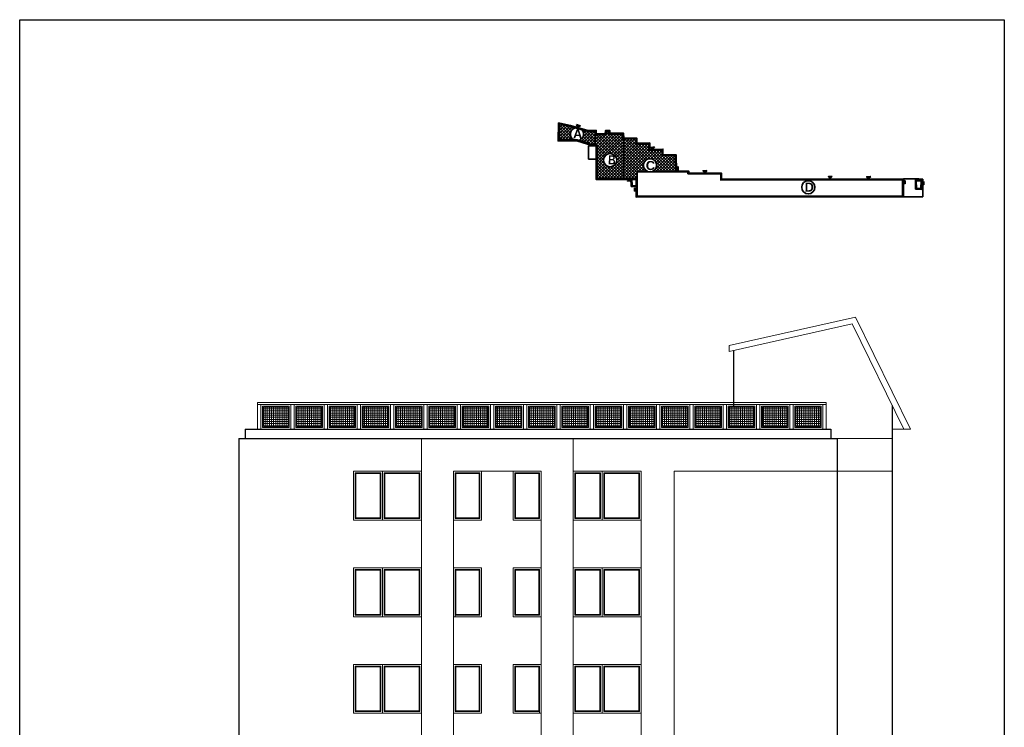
# Model space of a CAD drawing. Header units: millimetres. Extents: x -26513 to 76799, y 0 to 112149.
# Tile 52 of 98: x 14944 to 17904, y 107261 to 109387. Entities that reach past the tile are written whole.
import ezdxf

# ---------------------------------------------------------------- set-up
doc = ezdxf.new("R2010")
doc.units = ezdxf.units.MM
doc.header["$LTSCALE"] = 2
doc.linetypes.add('DASHED', pattern=[0.75, 0.5, -0.25])
for name, color, linetype, lineweight in [('!budynki proj.', 1, 'Continuous', 35), ('Awycinka drzew', 3, 'Continuous', 25), ('hacz  do wyłaczenia', 161, 'Continuous', 5), ('stolarka', 6, 'Continuous', 9), ('widok', 3, 'Continuous', 13)]:
    doc.layers.add(name, color=color, linetype=linetype, lineweight=lineweight)
doc.layers.add('istn.śiany', color=2, linetype='Continuous')
pattern_1 = [(0, (-5406.746, 6065.4997), (0, 6.35), []), (90, (-5406.746, 6065.4997), (-6.35, 4e-16), [])]

msp = doc.modelspace()

# ---------------------------------------------------------------- hatches: boundary and pattern name
at = {"layer": '!budynki proj.'}
h = msp.add_hatch(color=256, dxfattribs=at)
edge = h.paths.add_edge_path()
edge.add_line((16800, 108888.3), (16800, 108885.6))
edge.add_line((16800, 108885.6), (16797.2, 108885.6))
edge.add_line((16797.2, 108885.6), (16797.2, 108885.6))
edge.add_line((16797.2, 108885.6), (16797.2, 108888.3))
edge.add_line((16797.2, 108888.3), (16800, 108888.3))
h.paths.add_polyline_path([(16563.9, 109077.2), (16600, 109068.8), (16651.6, 109053.7), (16677.1, 109054.2), (16677.1, 109044.4), (16703.7, 109044.2), (16704.4, 109054), (16718, 109054), (16718, 109046.1), (16759.2, 109046), (16759.4, 109031.5), (16799.2, 109030.8), (16799.4, 109016.2), (16837.6, 109016.7), (16838.3, 108997.6), (16877.3, 108998.4), (16877.6, 108982.5), (16917, 108981.3), (16917.9, 108932.9), (16955.5, 108931.8), (16955.4, 108926.9), (17053.8, 108925.6), (17053.9, 108908.1), (17600.6, 108908.9), (17600.7, 108855.1), (16797.3, 108853.9), (16797.3, 108869.4), (16797.2, 108885.6), (16800, 108885.6), (16800, 108856.6), (16800, 108856.6), (17598, 108857.8), (17597.9, 108906.2), (17051.1, 108905.4), (17051.1, 108922.9), (16952.7, 108924.2), (16952.7, 108929.1), (16915.2, 108930.3), (16914.3, 108978.7), (16875, 108979.8), (16874.7, 108995.6), (16835.7, 108994.8), (16835, 109013.9), (16796.7, 109013.5), (16796.5, 109028.2), (16756.7, 109028.8), (16756.5, 109043.2), (16715.2, 109043.4), (16715.3, 109051.3), (16706.9, 109051.3), (16706.3, 109041.5), (16674.3, 109041.7), (16674.4, 109051.4), (16651.3, 109051), (16599.3, 109066.2), (16566.5, 109073.8), (16565.1, 109025.8), (16619.3, 109025.9), (16666.8, 109010.8), (16679.6, 109010.7), (16679.7, 108909.5), (16677, 108909.5), (16676.8, 109008), (16676.8, 109008), (16666.4, 109008.1), (16618.9, 109023.2), (16562.2, 109023.1)])
h.paths.add_polyline_path([(16679.7, 108909.5), (16781.4, 108909.6), (16781.5, 108906.9), (16776.4, 108906.9), (16776.3, 108906.9), (16677, 108906.7), (16677, 108909.5)])
h.paths.add_polyline_path([(16781.5, 108906.9), (16784.2, 108906.9), (16784.5, 108888.3), (16797.2, 108888.3), (16797.2, 108885.6), (16781.8, 108885.6), (16781.5, 108903.2), (16781.6, 108903.2), (16781.5, 108903.2)])
h.paths.add_polyline_path([(16781.5, 108906.9), (16784.2, 108906.9), (16784.2, 108909.6), (16781.4, 108909.6)])
for points in [[(16617.8, 109072), (16620.8, 109064.5), (16628.9, 109068.1)], [(16840.6, 109003.2), (16852.1, 109004.8), (16846.2, 108998.2)], [(16918.2, 108940.8), (16922.9, 108935.3), (16922.8, 108946)], [(17009.9, 108934), (16998.3, 108933.4), (17004.6, 108926.3)], [(16781.5, 108903.2), (16781.5, 108903.2), (16770.5, 108902.9), (16776.4, 108906.9)], [(17374.7, 108915.7), (17386.5, 108915.9), (17380.3, 108909.9)], [(17489.9, 108915.3), (17502.1, 108915.7), (17495.7, 108909.5)], [(17605.9, 108904.4), (17605.4, 108894.4), (17600.7, 108900.1)], [(16791.9, 108880.8), (16792, 108872), (16797.1, 108876.2)]]:
    msp.add_hatch(color=256, dxfattribs=at).paths.add_polyline_path(points)
h = msp.add_hatch(color=256, dxfattribs=at)
h.paths.add_polyline_path([(17636.3, 108905.6), (17636.9, 108878), (17655.9, 108877.3), (17656.3, 108905.6)])
h.paths.add_polyline_path([(17639.1, 108902.9), (17639.5, 108880.7), (17653.2, 108880.1), (17653.5, 108902.8)], flags=16)
h = msp.add_hatch(color=256, dxfattribs=at)
h.paths.add_polyline_path([(17659, 108899), (17661.6, 108901.4), (17661.3, 108891.2), (17658.9, 108894.3)])
h.paths.add_polyline_path([(17656.8, 108897), (17658.9, 108894.3), (17659, 108899)])
at = {"layer": 'hacz  do wyłaczenia', "linetype": 'Continuous'}
h = msp.add_hatch(dxfattribs=at)
h.set_pattern_fill('NET', color=256, scale=2, style=0)
h.set_pattern_definition(pattern_1)
h.paths.add_polyline_path([(15676.6, 108223.3), (15676.6, 108165.3), (15750.6, 108165.3), (15750.6, 108223.3)])
h = msp.add_hatch(dxfattribs=at)
h.set_pattern_fill('NET', color=256, scale=2, style=0)
h.set_pattern_definition(pattern_1)
h.paths.add_polyline_path([(15776.6, 108223.3), (15776.6, 108165.3), (15850.6, 108165.3), (15850.6, 108223.3)])
h = msp.add_hatch(dxfattribs=at)
h.set_pattern_fill('NET', color=256, scale=2, style=0)
h.set_pattern_definition(pattern_1)
h.paths.add_polyline_path([(15876.6, 108223.3), (15876.6, 108165.3), (15950.6, 108165.3), (15950.6, 108223.3)])
h = msp.add_hatch(dxfattribs=at)
h.set_pattern_fill('NET', color=256, scale=2, style=0)
h.set_pattern_definition(pattern_1)
h.paths.add_polyline_path([(15976.6, 108223.3), (15976.6, 108165.3), (16050.6, 108165.3), (16050.6, 108223.3)])
h = msp.add_hatch(dxfattribs=at)
h.set_pattern_fill('NET', color=256, scale=2, style=0)
h.set_pattern_definition(pattern_1)
h.paths.add_polyline_path([(16076.6, 108223.3), (16076.6, 108165.3), (16150.6, 108165.3), (16150.6, 108223.3)])
h = msp.add_hatch(dxfattribs=at)
h.set_pattern_fill('NET', color=256, scale=2, style=0)
h.set_pattern_definition(pattern_1)
h.paths.add_polyline_path([(16176.6, 108223.3), (16176.6, 108165.3), (16250.6, 108165.3), (16250.6, 108223.3)])
h = msp.add_hatch(dxfattribs=at)
h.set_pattern_fill('NET', color=256, scale=2, style=0)
h.set_pattern_definition(pattern_1)
h.paths.add_polyline_path([(16276.6, 108223.3), (16276.6, 108165.3), (16350.6, 108165.3), (16350.6, 108223.3)])
h = msp.add_hatch(dxfattribs=at)
h.set_pattern_fill('NET', color=256, scale=2, style=0)
h.set_pattern_definition(pattern_1)
h.paths.add_polyline_path([(16376.6, 108223.3), (16376.6, 108165.3), (16450.6, 108165.3), (16450.6, 108223.3)])
h = msp.add_hatch(dxfattribs=at)
h.set_pattern_fill('NET', color=256, scale=2, style=0)
h.set_pattern_definition(pattern_1)
h.paths.add_polyline_path([(16476.6, 108223.3), (16476.6, 108165.3), (16550.6, 108165.3), (16550.6, 108223.3)])
h = msp.add_hatch(dxfattribs=at)
h.set_pattern_fill('NET', color=256, scale=2, style=0)
h.set_pattern_definition(pattern_1)
h.paths.add_polyline_path([(16576.6, 108223.3), (16576.6, 108165.3), (16650.6, 108165.3), (16650.6, 108223.3)])
h = msp.add_hatch(dxfattribs=at)
h.set_pattern_fill('NET', color=256, scale=2, style=0)
h.set_pattern_definition(pattern_1)
h.paths.add_polyline_path([(16676.6, 108223.3), (16676.6, 108165.3), (16750.6, 108165.3), (16750.6, 108223.3)])
h = msp.add_hatch(dxfattribs=at)
h.set_pattern_fill('NET', color=256, scale=2, style=0)
h.set_pattern_definition(pattern_1)
h.paths.add_polyline_path([(16776.6, 108223.3), (16776.6, 108165.3), (16850.6, 108165.3), (16850.6, 108223.3)])
h = msp.add_hatch(dxfattribs=at)
h.set_pattern_fill('NET', color=256, scale=2, style=0)
h.set_pattern_definition(pattern_1)
h.paths.add_polyline_path([(16876.6, 108223.3), (16876.6, 108165.3), (16950.6, 108165.3), (16950.6, 108223.3)])
h = msp.add_hatch(dxfattribs=at)
h.set_pattern_fill('NET', color=256, scale=2, style=0)
h.set_pattern_definition(pattern_1)
h.paths.add_polyline_path([(16976.6, 108223.3), (16976.6, 108165.3), (17050.6, 108165.3), (17050.6, 108223.3)])
h = msp.add_hatch(dxfattribs=at)
h.set_pattern_fill('NET', color=256, scale=2, style=0)
h.set_pattern_definition(pattern_1)
h.paths.add_polyline_path([(17076.6, 108223.3), (17076.6, 108165.3), (17150.6, 108165.3), (17150.6, 108223.3)])
h = msp.add_hatch(dxfattribs=at)
h.set_pattern_fill('NET', color=256, scale=2, style=0)
h.set_pattern_definition(pattern_1)
h.paths.add_polyline_path([(17176.6, 108223.3), (17176.6, 108165.3), (17250.6, 108165.3), (17250.6, 108223.3)])
h = msp.add_hatch(dxfattribs=at)
h.set_pattern_fill('NET', color=256, scale=2, style=0)
h.set_pattern_definition(pattern_1)
h.paths.add_polyline_path([(17276.6, 108223.3), (17276.6, 108165.3), (17350.6, 108165.3), (17350.6, 108223.3)])
at = {"layer": 'stolarka'}
h = msp.add_hatch(dxfattribs=at)
h.set_pattern_fill('ANSI37', color=256, scale=2, style=0)
h.set_pattern_definition([(45, (13212.123, 13166.904), (-4.49012806, 4.49012806), []), (135, (13212.123, 13166.904), (-4.49012806, -4.49012806), [])])
h.paths.add_polyline_path([(16758.2, 108909.6), (16759.4, 109028.7), (16796.5, 109028.2), (16796.7, 109013.5), (16835, 109013.9), (16835.7, 108994.8), (16874.7, 108995.6), (16875, 108979.8), (16914.3, 108978.7), (16915.2, 108930.3), (16843, 108930.3, 0.349907), (16858.4, 108949.6, 2.076483), (16834.2, 108930.3), (16799.9, 108930.3), (16799.9, 108909.7), (16784.2, 108909.6), (16781.4, 108909.6)])
h.paths.add_polyline_path([(16679.6, 109010.7), (16679.7, 108909.5), (16758.2, 108909.6), (16759.4, 109028.7), (16756.7, 109028.8), (16756.5, 109043.2), (16715.2, 109043.4), (16715.3, 109051.3), (16706.9, 109051.3), (16706.3, 109041.5), (16674.3, 109041.7), (16674.1, 109010.7)])
h.paths.add_polyline_path([(16738.5, 108965.1, 1), (16698.8, 108965.1, 1)], flags=16)
h.paths.add_polyline_path([(16706.2, 108986.7), (16705.5, 108945.8), (16737.1, 108945.3), (16737.9, 108986.2)], flags=8)
h.paths.add_polyline_path([(16565.1, 109025.8), (16566.5, 109073.8), (16599.3, 109066.2), (16613.1, 109062.1, 0.656376), (16609.2, 109025.9)])
h.paths.add_polyline_path([(16624.8, 109024.2, 0.330069), (16638.9, 109043.2, 0.176753), (16634.2, 109055.9), (16651.3, 109051), (16674.4, 109051.4), (16674.3, 109041.7), (16674.1, 109010.7), (16666.8, 109010.8)])

# ---------------------------------------------------------------- linework, layer by layer
at = {"layer": '!budynki proj.'}
for p, q in [((16674.3, 109041.7), (16674.1, 109008)), ((16759.4, 109031.5), (16758.2, 108909.6)), ((16653.7, 108967.8), (16653.7, 109008.4)), ((16653.7, 109008.4), (16666.4, 109008.1)), ((16653.7, 108967.8), (16676.9, 108967.8)), ((16915.2, 108930.3), (16799.9, 108930.3)), ((16799.9, 108909.7), (16799.9, 108930.3)), ((16676.3, 108906.7), (16797.2, 108906.9)), ((16781.4, 108909.6), (16781.8, 108885.6)), ((16784.2, 108909.7), (16784.5, 108888.3)), ((16797.2, 108906.9), (16797.3, 108853.9)), ((16781.8, 108885.6), (16800, 108885.6)), ((16784.5, 108888.3), (16800, 108888.3))]:
    msp.add_line(p, q, dxfattribs=at)
at = {"layer": '!budynki proj.', "linetype": 'DASHED'}
for p, q in [((17600.6, 108908.9), (17659.1, 108908.4)), ((17659.1, 108908.4), (17658.6, 108854.5)), ((17600.7, 108855.1), (17658.6, 108854.5))]:
    msp.add_line(p, q, dxfattribs=at)
at = {"layer": '!budynki proj.'}
for points in [[(16781.5, 108906.9), (16677, 108906.7), (16676.8, 109008), (16666.4, 109008.1), (16618.9, 109023.2), (16562.2, 109023.1), (16563.9, 109077.2), (16600, 109068.8), (16651.6, 109053.7), (16677.1, 109054.2), (16677.1, 109044.4), (16703.7, 109044.2), (16704.4, 109054), (16718, 109054), (16718, 109046.1), (16759.2, 109046), (16759.4, 109031.5), (16799.2, 109030.8), (16799.4, 109016.2), (16837.6, 109016.7), (16838.3, 108997.6), (16877.3, 108998.4), (16877.6, 108982.5), (16917, 108981.3), (16917.9, 108932.9), (16955.5, 108931.8), (16955.4, 108926.9), (17053.8, 108925.6), (17053.9, 108908.1), (17600.6, 108908.9)], [(16781.4, 108909.6), (16679.7, 108909.5), (16679.6, 109010.7), (16666.8, 109010.8), (16619.3, 109025.9), (16565.1, 109025.8), (16566.5, 109073.8), (16599.3, 109066.2), (16651.3, 109051), (16674.4, 109051.4), (16674.3, 109041.7), (16706.3, 109041.5), (16706.9, 109051.3), (16715.3, 109051.3), (16715.2, 109043.4), (16756.5, 109043.2), (16756.7, 109028.8), (16796.5, 109028.2), (16796.7, 109013.5), (16835, 109013.9), (16835.7, 108994.8), (16874.7, 108995.6), (16875, 108979.8), (16914.3, 108978.7), (16915.2, 108930.3), (16952.7, 108929.1), (16952.7, 108924.2), (17051.1, 108922.9), (17051.1, 108905.4), (17597.9, 108906.2), (17598, 108857.8), (16800, 108856.6), (16800, 108885.6)], [(16617.8, 109072), (16628.9, 109068.1), (16620.8, 109064.5), (16617.8, 109072)], [(16676.8, 109010.7), (16677, 108909.5), (16799.9, 108909.7), (16800, 108856.6)], [(16676.8, 109008), (16677, 108906.7), (16797.2, 108906.9)], [(16852.1, 109004.8), (16840.6, 109003.2), (16846.2, 108998.2), (16852.1, 109004.8)], [(16922.8, 108946.2), (16922.9, 108935.3), (16918.2, 108940.8), (16922.9, 108946.1)], [(17009.9, 108934), (16998.3, 108933.4), (17004.6, 108926.3), (17009.9, 108934)], [(16776.3, 108906.9), (16781.6, 108903.2), (16770.5, 108902.9), (16776.6, 108907)], [(17600.6, 108908.9), (17600.7, 108855.1), (16797.3, 108853.9), (16797.2, 108885.6)], [(17386.5, 108915.9), (17374.7, 108915.7), (17380.3, 108909.9), (17386.5, 108915.9)], [(17502.1, 108915.7), (17489.9, 108915.3), (17495.7, 108909.5), (17502.1, 108915.7)], [(17605.9, 108904.4), (17605.4, 108894.4), (17600.7, 108900.1), (17605.9, 108904.4)], [(17656.3, 108905.6), (17636.3, 108905.6), (17636.9, 108878), (17655.9, 108877.3), (17656.3, 108905.6)], [(17661.6, 108901.4), (17661.3, 108891.2), (17656.8, 108897), (17661.6, 108901.4)], [(16797.1, 108876.2), (16791.9, 108880.8), (16792, 108872), (16797.1, 108876.2)]]:
    msp.add_lwpolyline(points, dxfattribs=at)
msp.add_lwpolyline([(17653.5, 108902.8), (17639.1, 108902.9), (17639.5, 108880.7), (17653.2, 108880.1)], close=True, dxfattribs=at)
for centre in [(16619, 109043.2), (16718.6, 108965.1), (16838.6, 108949.6), (17314.4, 108883.6)]:
    msp.add_circle(centre, 19.8, dxfattribs=at)
msp.add_lwpolyline([(17903.7, 109387), (17903.7, 105187), (14943.7, 105187), (14943.7, 109387)], close=True)
at = {"layer": 'Awycinka drzew'}
for p, q in [((16704.4, 109054), (16703.7, 109044.2)), ((16718, 109054), (16704.4, 109054)), ((16718, 109046.1), (16718, 109054)), ((16703.7, 109044.2), (16677.1, 109044.4)), ((16759.2, 109046), (16718, 109046.1)), ((16759.4, 109031.5), (16759.2, 109046)), ((16799.2, 109030.8), (16759.4, 109031.5)), ((16799.3, 109016.2), (16799.2, 109030.8)), ((16837.6, 109016.7), (16799.3, 109016.2)), ((16838.3, 108997.6), (16837.6, 109016.7)), ((16877.3, 108998.4), (16838.3, 108997.6)), ((16877.6, 108982.5), (16877.3, 108998.4)), ((16917, 108981.3), (16877.6, 108982.5)), ((16917.9, 108932.9), (16917, 108981.3)), ((16955.5, 108931.8), (16917.9, 108932.9)), ((16955.4, 108926.9), (16955.5, 108931.8)), ((17053.9, 108908.1), (17600.6, 108908.9)), ((16797.3, 108853.9), (17600.7, 108855.1))]:
    msp.add_line(p, q, dxfattribs=at)
msp.add_lwpolyline([(16677.1, 109054.2), (16651.6, 109053.7), (16600, 109068.8), (16563.9, 109077.2), (16562.2, 109023.1), (16618.9, 109023.2), (16666.4, 109008.1), (16676.8, 109008)], dxfattribs=at)
at = {"layer": 'hacz  do wyłaczenia', "linetype": 'Continuous'}
msp.add_line((15873.6, 108226.3), (15873.6, 108162.3), dxfattribs=at)
at = {"layer": 'istn.śiany'}
for p, q in [((17089.6, 108393), (17089.6, 108225.3)), ((17566.6, 108228.4), (17566.6, 105950.3)), ((15602.6, 108129.3), (17401.6, 108129.3)), ((15602.6, 108129.3), (15602.6, 106591.2)), ((15621.6, 108157.3), (15621.6, 108129.3)), ((15621.6, 108157.3), (17382.6, 108157.3)), ((17382.6, 108157.3), (17382.6, 108129.3)), ((17401.6, 108129.3), (17401.6, 105950.3))]:
    msp.add_line(p, q, dxfattribs=at)
at = {"layer": 'stolarka'}
for p, q in [((16151.6, 108129.3), (16151.6, 107740.3)), ((16607.6, 108129.3), (16607.6, 107740.3)), ((17401.6, 108129.3), (17566.6, 108129.3)), ((15947.6, 108030.3), (16151.6, 108030.3)), ((15947.6, 108030.3), (15947.6, 107883.3)), ((15952.6, 108025.3), (15952.6, 107888.3)), ((15952.6, 108025.3), (16029.6, 108025.3)), ((15954.6, 108023.3), (15954.6, 107890.3)), ((15954.6, 108023.3), (16027.6, 108023.3)), ((16027.6, 108023.3), (16027.6, 107890.3)), ((16029.6, 108025.3), (16029.6, 107888.3)), ((16034.6, 108030.3), (16034.6, 107883.3)), ((16039.6, 108025.3), (16146.6, 108025.3)), ((16039.6, 108025.3), (16039.6, 107888.3)), ((16041.6, 108023.3), (16144.6, 108023.3)), ((16041.6, 108023.3), (16041.6, 107890.3)), ((16144.6, 108023.3), (16144.6, 107890.3)), ((16146.6, 108025.3), (16146.6, 107888.3)), ((16247.6, 108030.3), (16331.6, 108030.3)), ((16247.6, 108030.3), (16247.6, 107740.3)), ((16247.6, 108030.3), (16511.6, 108030.3)), ((16252.6, 108025.3), (16326.6, 108025.3)), ((16252.6, 108025.3), (16252.6, 107888.3)), ((16254.6, 108023.3), (16254.6, 107890.3)), ((16254.6, 108023.3), (16324.6, 108023.3)), ((16324.6, 108023.3), (16324.6, 107890.3)), ((16326.6, 108025.3), (16326.6, 107888.3)), ((16331.6, 108030.3), (16331.6, 107883.3)), ((16427.6, 108030.3), (16511.6, 108030.3)), ((16427.6, 108030.3), (16427.6, 107883.3)), ((16432.6, 108025.3), (16506.6, 108025.3)), ((16432.6, 108025.3), (16432.6, 107888.3)), ((16434.6, 108023.3), (16504.6, 108023.3)), ((16434.6, 108023.3), (16434.6, 107890.3)), ((16504.6, 108023.3), (16504.6, 107890.3)), ((16506.6, 108025.3), (16506.6, 107888.3)), ((16511.6, 108030.3), (16511.6, 107740.3)), ((16607.6, 108030.3), (16811.6, 108030.3)), ((16612.6, 108025.3), (16612.6, 107888.3)), ((16612.6, 108025.3), (16689.6, 108025.3)), ((16614.6, 108023.3), (16614.6, 107890.3)), ((16614.6, 108023.3), (16687.6, 108023.3)), ((16687.6, 108023.3), (16687.6, 107890.3)), ((16689.6, 108025.3), (16689.6, 107888.3)), ((16694.6, 108030.3), (16694.6, 107883.3)), ((16699.6, 108025.3), (16806.6, 108025.3)), ((16699.6, 108025.3), (16699.6, 107888.3)), ((16701.6, 108023.3), (16804.6, 108023.3)), ((16701.6, 108023.3), (16701.6, 107890.3)), ((16804.6, 108023.3), (16804.6, 107890.3)), ((16806.6, 108025.3), (16806.6, 107888.3)), ((16811.6, 108030.3), (16811.6, 107740.3)), ((16911.3, 108030.3), (17566.6, 108030.3)), ((16911.3, 108030.3), (16911.3, 106394.3)), ((15947.6, 107883.3), (16151.6, 107883.3)), ((15952.6, 107888.3), (16029.6, 107888.3)), ((15954.6, 107890.3), (16027.6, 107890.3)), ((16039.6, 107888.3), (16146.6, 107888.3)), ((16041.6, 107890.3), (16144.6, 107890.3)), ((16247.6, 107883.3), (16331.6, 107883.3)), ((16252.6, 107888.3), (16326.6, 107888.3)), ((16254.6, 107890.3), (16324.6, 107890.3)), ((16427.6, 107883.3), (16511.6, 107883.3)), ((16432.6, 107888.3), (16506.6, 107888.3)), ((16434.6, 107890.3), (16504.6, 107890.3)), ((16607.6, 107883.3), (16811.6, 107883.3)), ((16612.6, 107888.3), (16689.6, 107888.3)), ((16614.6, 107890.3), (16687.6, 107890.3)), ((16699.6, 107888.3), (16806.6, 107888.3)), ((16701.6, 107890.3), (16804.6, 107890.3)), ((15947.6, 107740.3), (16151.6, 107740.3)), ((15947.6, 107740.3), (15947.6, 107593.3)), ((15952.6, 107735.3), (15952.6, 107598.3)), ((15952.6, 107735.3), (16029.6, 107735.3)), ((15954.6, 107733.3), (15954.6, 107600.3)), ((15954.6, 107733.3), (16027.6, 107733.3)), ((16027.6, 107733.3), (16027.6, 107600.3)), ((16029.6, 107735.3), (16029.6, 107598.3)), ((16034.6, 107740.3), (16034.6, 107593.3)), ((16039.6, 107735.3), (16146.6, 107735.3)), ((16039.6, 107735.3), (16039.6, 107598.3)), ((16041.6, 107733.3), (16144.6, 107733.3)), ((16041.6, 107733.3), (16041.6, 107600.3)), ((16144.6, 107733.3), (16144.6, 107600.3)), ((16146.6, 107735.3), (16146.6, 107598.3)), ((16151.6, 107740.3), (16151.6, 107450.3)), ((16247.6, 107740.3), (16247.6, 107450.3)), ((16247.6, 107740.3), (16331.6, 107740.3)), ((16252.6, 107735.3), (16326.6, 107735.3)), ((16252.6, 107735.3), (16252.6, 107593.3)), ((16254.6, 107733.3), (16254.6, 107600.3)), ((16254.6, 107733.3), (16324.6, 107733.3)), ((16324.6, 107733.3), (16324.6, 107600.3)), ((16326.6, 107735.3), (16326.6, 107598.3)), ((16331.6, 107740.3), (16331.6, 107593.3)), ((16427.6, 107740.3), (16427.6, 107593.3)), ((16427.6, 107740.3), (16511.6, 107740.3)), ((16432.6, 107735.3), (16506.6, 107735.3)), ((16432.6, 107735.3), (16432.6, 107598.3)), ((16434.6, 107733.3), (16434.6, 107600.3)), ((16434.6, 107733.3), (16504.6, 107733.3)), ((16504.6, 107733.3), (16504.6, 107600.3)), ((16506.6, 107735.3), (16506.6, 107598.3)), ((16511.6, 107740.3), (16511.6, 107450.3)), ((16607.6, 107740.3), (16607.6, 107450.3)), ((16607.6, 107740.3), (16811.6, 107740.3)), ((16612.6, 107735.3), (16612.6, 107598.3)), ((16612.6, 107735.3), (16689.6, 107735.3)), ((16614.6, 107733.3), (16614.6, 107600.3)), ((16614.6, 107733.3), (16687.6, 107733.3)), ((16687.6, 107733.3), (16687.6, 107600.3)), ((16689.6, 107735.3), (16689.6, 107598.3)), ((16694.6, 107740.3), (16694.6, 107593.3)), ((16699.6, 107735.3), (16806.6, 107735.3)), ((16699.6, 107735.3), (16699.6, 107598.3)), ((16701.6, 107733.3), (16804.6, 107733.3)), ((16701.6, 107733.3), (16701.6, 107600.3)), ((16804.6, 107733.3), (16804.6, 107600.3)), ((16806.6, 107735.3), (16806.6, 107598.3)), ((16811.6, 107740.3), (16811.6, 107450.3)), ((15952.6, 107598.3), (16029.6, 107598.3)), ((15954.6, 107600.3), (16027.6, 107600.3)), ((16039.6, 107598.3), (16146.6, 107598.3)), ((16041.6, 107600.3), (16144.6, 107600.3)), ((16252.6, 107598.3), (16326.6, 107598.3)), ((16254.6, 107600.3), (16324.6, 107600.3)), ((16432.6, 107598.3), (16506.6, 107598.3)), ((16434.6, 107600.3), (16504.6, 107600.3)), ((16612.6, 107598.3), (16689.6, 107598.3)), ((16614.6, 107600.3), (16687.6, 107600.3)), ((16699.6, 107598.3), (16806.6, 107598.3)), ((16701.6, 107600.3), (16804.6, 107600.3)), ((15947.6, 107593.3), (16151.6, 107593.3)), ((16247.6, 107593.3), (16331.6, 107593.3)), ((16427.6, 107593.3), (16511.6, 107593.3)), ((16607.6, 107593.3), (16811.6, 107593.3)), ((15947.6, 107450.3), (16151.6, 107450.3)), ((15947.6, 107450.3), (15947.6, 107303.3)), ((16034.6, 107450.3), (16034.6, 107303.3)), ((16151.6, 107450.3), (16151.6, 106861)), ((16247.6, 107450.3), (16247.6, 107160.3)), ((16247.6, 107450.3), (16331.6, 107450.3)), ((16331.6, 107450.3), (16331.6, 107303.3)), ((16427.6, 107450.3), (16427.6, 107303.3)), ((16427.6, 107450.3), (16511.6, 107450.3)), ((16511.6, 107450.3), (16511.6, 106878.2)), ((16607.6, 107450.3), (16607.6, 107160.3)), ((16607.6, 107450.3), (16811.6, 107450.3)), ((16694.6, 107450.3), (16694.6, 107303.3)), ((16811.6, 107450.3), (16811.6, 107160.3)), ((15952.6, 107445.3), (15952.6, 107308.3)), ((15952.6, 107445.3), (16029.6, 107445.3)), ((15954.6, 107443.3), (15954.6, 107310.3)), ((15954.6, 107443.3), (16027.6, 107443.3)), ((16027.6, 107443.3), (16027.6, 107310.3)), ((16029.6, 107445.3), (16029.6, 107308.3)), ((16039.6, 107445.3), (16146.6, 107445.3)), ((16039.6, 107445.3), (16039.6, 107308.3)), ((16041.6, 107443.3), (16144.6, 107443.3)), ((16041.6, 107443.3), (16041.6, 107310.3)), ((16144.6, 107443.3), (16144.6, 107310.3)), ((16146.6, 107445.3), (16146.6, 107308.3)), ((16252.6, 107445.3), (16326.6, 107445.3)), ((16252.6, 107445.3), (16252.6, 107308.3)), ((16254.6, 107443.3), (16254.6, 107310.3)), ((16254.6, 107443.3), (16324.6, 107443.3)), ((16324.6, 107443.3), (16324.6, 107310.3)), ((16326.6, 107445.3), (16326.6, 107308.3)), ((16432.6, 107445.3), (16506.6, 107445.3)), ((16432.6, 107445.3), (16432.6, 107308.3)), ((16434.6, 107443.3), (16434.6, 107310.3)), ((16434.6, 107443.3), (16504.6, 107443.3)), ((16504.6, 107443.3), (16504.6, 107310.3)), ((16506.6, 107445.3), (16506.6, 107303.3)), ((16612.6, 107445.3), (16612.6, 107308.3)), ((16612.6, 107445.3), (16689.6, 107445.3)), ((16614.6, 107443.3), (16614.6, 107310.3)), ((16614.6, 107443.3), (16687.6, 107443.3)), ((16687.6, 107443.3), (16687.6, 107310.3)), ((16689.6, 107445.3), (16689.6, 107308.3)), ((16699.6, 107445.3), (16806.6, 107445.3)), ((16699.6, 107445.3), (16699.6, 107308.3)), ((16701.6, 107443.3), (16804.6, 107443.3)), ((16701.6, 107443.3), (16701.6, 107310.3)), ((16804.6, 107443.3), (16804.6, 107310.3)), ((16806.6, 107445.3), (16806.6, 107308.3)), ((15947.6, 107303.3), (16151.6, 107303.3)), ((15952.6, 107308.3), (16029.6, 107308.3)), ((15954.6, 107310.3), (16027.6, 107310.3)), ((16039.6, 107308.3), (16146.6, 107308.3)), ((16041.6, 107310.3), (16144.6, 107310.3)), ((16247.6, 107303.3), (16331.6, 107303.3)), ((16252.6, 107308.3), (16326.6, 107308.3)), ((16254.6, 107310.3), (16324.6, 107310.3)), ((16427.6, 107303.3), (16511.6, 107303.3)), ((16427.6, 107303.3), (16511.6, 107303.3)), ((16432.6, 107308.3), (16506.6, 107308.3)), ((16434.6, 107310.3), (16504.6, 107310.3)), ((16607.6, 107303.3), (16811.6, 107303.3)), ((16612.6, 107308.3), (16689.6, 107308.3)), ((16614.6, 107310.3), (16687.6, 107310.3)), ((16699.6, 107308.3), (16806.6, 107308.3)), ((16701.6, 107310.3), (16804.6, 107310.3))]:
    msp.add_line(p, q, dxfattribs=at)
at = {"layer": 'widok'}
for p, q in [((17076.9, 108408.6), (17456, 108493.8)), ((17621.6, 108157.3), (17456, 108493.8)), ((17076.9, 108390.1), (17446.1, 108473.1)), ((17601.6, 108157.3), (17446.1, 108473.1)), ((17076.9, 108408.6), (17076.9, 108390.1)), ((15658.6, 108237.3), (17368.6, 108237.3)), ((15658.6, 108237.3), (15658.6, 108157.3)), ((15658.6, 108231.3), (17368.6, 108231.3)), ((15668.6, 108231.3), (15668.6, 108157.3)), ((15673.6, 108226.3), (15673.6, 108162.3)), ((15673.6, 108226.3), (15753.6, 108226.3)), ((15676.6, 108223.3), (15750.6, 108223.3)), ((15676.6, 108223.3), (15676.6, 108165.3)), ((15750.6, 108223.3), (15750.6, 108165.3)), ((15753.6, 108226.3), (15753.6, 108162.3)), ((15758.6, 108231.3), (15758.6, 108157.3)), ((15768.6, 108231.3), (15768.6, 108157.3)), ((15773.6, 108226.3), (15773.6, 108162.3)), ((15773.6, 108226.3), (15853.6, 108226.3)), ((15773.6, 108226.3), (15853.6, 108226.3)), ((15773.6, 108226.3), (15773.6, 108162.3)), ((15776.6, 108223.3), (15850.6, 108223.3)), ((15776.6, 108223.3), (15776.6, 108165.3)), ((15850.6, 108223.3), (15850.6, 108165.3)), ((15853.6, 108226.3), (15853.6, 108162.3)), ((15853.6, 108226.3), (15853.6, 108162.3)), ((15858.6, 108231.3), (15858.6, 108157.3)), ((15868.6, 108231.3), (15868.6, 108157.3)), ((15873.6, 108226.3), (15873.6, 108162.3)), ((15873.6, 108226.3), (15953.6, 108226.3)), ((15873.6, 108226.3), (15953.6, 108226.3)), ((15876.6, 108223.3), (15950.6, 108223.3)), ((15876.6, 108223.3), (15876.6, 108165.3)), ((15950.6, 108223.3), (15950.6, 108165.3)), ((15953.6, 108226.3), (15953.6, 108162.3)), ((15953.6, 108226.3), (15953.6, 108162.3)), ((15958.6, 108231.3), (15958.6, 108157.3)), ((15968.6, 108231.3), (15968.6, 108157.3)), ((15973.6, 108226.3), (15973.6, 108162.3)), ((15973.6, 108226.3), (16053.6, 108226.3)), ((15973.6, 108226.3), (16053.6, 108226.3)), ((15973.6, 108226.3), (15973.6, 108162.3)), ((15976.6, 108223.3), (16050.6, 108223.3)), ((15976.6, 108223.3), (15976.6, 108165.3)), ((16050.6, 108223.3), (16050.6, 108165.3)), ((16053.6, 108226.3), (16053.6, 108162.3)), ((16053.6, 108226.3), (16053.6, 108162.3)), ((16058.6, 108231.3), (16058.6, 108157.3)), ((16068.6, 108231.3), (16068.6, 108157.3)), ((16073.6, 108226.3), (16073.6, 108162.3)), ((16073.6, 108226.3), (16153.6, 108226.3)), ((16073.6, 108226.3), (16153.6, 108226.3)), ((16073.6, 108226.3), (16073.6, 108162.3)), ((16076.6, 108223.3), (16150.6, 108223.3)), ((16076.6, 108223.3), (16076.6, 108165.3)), ((16150.6, 108223.3), (16150.6, 108165.3)), ((16153.6, 108226.3), (16153.6, 108162.3)), ((16153.6, 108226.3), (16153.6, 108162.3)), ((16158.6, 108231.3), (16158.6, 108157.3)), ((16168.6, 108231.3), (16168.6, 108157.3)), ((16173.6, 108226.3), (16253.6, 108226.3)), ((16173.6, 108226.3), (16173.6, 108162.3)), ((16176.6, 108223.3), (16250.6, 108223.3)), ((16176.6, 108223.3), (16176.6, 108165.3)), ((16250.6, 108223.3), (16250.6, 108165.3)), ((16253.6, 108226.3), (16253.6, 108162.3)), ((16258.6, 108231.3), (16258.6, 108157.3)), ((16268.6, 108231.3), (16268.6, 108157.3)), ((16273.6, 108226.3), (16353.6, 108226.3)), ((16273.6, 108226.3), (16353.6, 108226.3)), ((16273.6, 108226.3), (16273.6, 108162.3)), ((16273.6, 108226.3), (16273.6, 108162.3)), ((16276.6, 108223.3), (16350.6, 108223.3)), ((16276.6, 108223.3), (16276.6, 108165.3)), ((16350.6, 108223.3), (16350.6, 108165.3)), ((16353.6, 108226.3), (16353.6, 108162.3)), ((16353.6, 108226.3), (16353.6, 108162.3)), ((16358.6, 108231.3), (16358.6, 108157.3)), ((16368.6, 108231.3), (16368.6, 108157.3)), ((16373.6, 108226.3), (16453.6, 108226.3)), ((16373.6, 108226.3), (16453.6, 108226.3)), ((16373.6, 108226.3), (16373.6, 108162.3)), ((16373.6, 108226.3), (16373.6, 108162.3)), ((16376.6, 108223.3), (16450.6, 108223.3)), ((16376.6, 108223.3), (16376.6, 108165.3)), ((16450.6, 108223.3), (16450.6, 108165.3)), ((16453.6, 108226.3), (16453.6, 108162.3)), ((16453.6, 108226.3), (16453.6, 108162.3)), ((16458.6, 108231.3), (16458.6, 108157.3)), ((16468.6, 108231.3), (16468.6, 108157.3)), ((16473.6, 108226.3), (16553.6, 108226.3)), ((16473.6, 108226.3), (16553.6, 108226.3)), ((16473.6, 108226.3), (16473.6, 108162.3)), ((16473.6, 108226.3), (16473.6, 108162.3)), ((16476.6, 108223.3), (16550.6, 108223.3)), ((16476.6, 108223.3), (16476.6, 108165.3)), ((16550.6, 108223.3), (16550.6, 108165.3)), ((16553.6, 108226.3), (16553.6, 108162.3)), ((16553.6, 108226.3), (16553.6, 108162.3)), ((16558.6, 108231.3), (16558.6, 108157.3)), ((16568.6, 108231.3), (16568.6, 108157.3)), ((16573.6, 108226.3), (16653.6, 108226.3)), ((16573.6, 108226.3), (16653.6, 108226.3)), ((16573.6, 108226.3), (16573.6, 108162.3)), ((16573.6, 108226.3), (16573.6, 108162.3)), ((16576.6, 108223.3), (16650.6, 108223.3)), ((16576.6, 108223.3), (16576.6, 108165.3)), ((16650.6, 108223.3), (16650.6, 108165.3)), ((16653.6, 108226.3), (16653.6, 108162.3)), ((16653.6, 108226.3), (16653.6, 108162.3)), ((16658.6, 108231.3), (16658.6, 108157.3)), ((16668.6, 108231.3), (16668.6, 108157.3)), ((16673.6, 108226.3), (16753.6, 108226.3)), ((16673.6, 108226.3), (16673.6, 108162.3)), ((16676.6, 108223.3), (16750.6, 108223.3)), ((16676.6, 108223.3), (16676.6, 108165.3)), ((16750.6, 108223.3), (16750.6, 108165.3)), ((16753.6, 108226.3), (16753.6, 108162.3)), ((16758.6, 108231.3), (16758.6, 108157.3)), ((16768.6, 108231.3), (16768.6, 108157.3)), ((16773.6, 108226.3), (16853.6, 108226.3)), ((16773.6, 108226.3), (16853.6, 108226.3)), ((16773.6, 108226.3), (16773.6, 108162.3)), ((16773.6, 108226.3), (16773.6, 108162.3)), ((16776.6, 108223.3), (16850.6, 108223.3)), ((16776.6, 108223.3), (16776.6, 108165.3)), ((16850.6, 108223.3), (16850.6, 108165.3)), ((16853.6, 108226.3), (16853.6, 108162.3)), ((16853.6, 108226.3), (16853.6, 108162.3)), ((16858.6, 108231.3), (16858.6, 108157.3)), ((16868.6, 108231.3), (16868.6, 108157.3)), ((16873.6, 108226.3), (16953.6, 108226.3)), ((16873.6, 108226.3), (16953.6, 108226.3)), ((16873.6, 108226.3), (16873.6, 108162.3)), ((16873.6, 108226.3), (16873.6, 108162.3)), ((16876.6, 108223.3), (16950.6, 108223.3)), ((16876.6, 108223.3), (16876.6, 108165.3)), ((16950.6, 108223.3), (16950.6, 108165.3)), ((16953.6, 108226.3), (16953.6, 108162.3)), ((16953.6, 108226.3), (16953.6, 108162.3)), ((16958.6, 108231.3), (16958.6, 108157.3)), ((16968.6, 108231.3), (16968.6, 108157.3)), ((16973.6, 108226.3), (17053.6, 108226.3)), ((16973.6, 108226.3), (17053.6, 108226.3)), ((16973.6, 108226.3), (16973.6, 108162.3)), ((16973.6, 108226.3), (16973.6, 108162.3)), ((16976.6, 108223.3), (17050.6, 108223.3)), ((16976.6, 108223.3), (16976.6, 108165.3)), ((17050.6, 108223.3), (17050.6, 108165.3)), ((17053.6, 108226.3), (17053.6, 108162.3)), ((17053.6, 108226.3), (17053.6, 108162.3)), ((17058.6, 108231.3), (17058.6, 108157.3)), ((17068.6, 108231.3), (17068.6, 108157.3)), ((17073.6, 108226.3), (17153.6, 108226.3)), ((17073.6, 108226.3), (17153.6, 108226.3)), ((17073.6, 108226.3), (17073.6, 108162.3)), ((17073.6, 108226.3), (17073.6, 108162.3)), ((17076.6, 108223.3), (17150.6, 108223.3)), ((17076.6, 108223.3), (17076.6, 108165.3)), ((17150.6, 108223.3), (17150.6, 108165.3)), ((17153.6, 108226.3), (17153.6, 108162.3)), ((17153.6, 108226.3), (17153.6, 108162.3)), ((17158.6, 108231.3), (17158.6, 108157.3)), ((17168.6, 108231.3), (17168.6, 108157.3)), ((17173.6, 108226.3), (17253.6, 108226.3)), ((17173.6, 108226.3), (17173.6, 108162.3)), ((17176.6, 108223.3), (17250.6, 108223.3)), ((17176.6, 108223.3), (17176.6, 108165.3)), ((17250.6, 108223.3), (17250.6, 108165.3)), ((17253.6, 108226.3), (17253.6, 108162.3)), ((17258.6, 108231.3), (17258.6, 108157.3)), ((17268.6, 108231.3), (17268.6, 108157.3)), ((17273.6, 108226.3), (17353.6, 108226.3)), ((17273.6, 108226.3), (17353.6, 108226.3)), ((17273.6, 108226.3), (17273.6, 108162.3)), ((17273.6, 108226.3), (17273.6, 108162.3)), ((17276.6, 108223.3), (17350.6, 108223.3)), ((17276.6, 108223.3), (17276.6, 108165.3)), ((17350.6, 108223.3), (17350.6, 108165.3)), ((17353.6, 108226.3), (17353.6, 108162.3)), ((17353.6, 108226.3), (17353.6, 108162.3)), ((17358.6, 108231.3), (17358.6, 108157.3)), ((17368.6, 108237.3), (17368.6, 108157.3)), ((15673.6, 108162.3), (15753.6, 108162.3)), ((15676.6, 108165.3), (15750.6, 108165.3)), ((15773.6, 108162.3), (15853.6, 108162.3)), ((15773.6, 108162.3), (15853.6, 108162.3)), ((15776.6, 108165.3), (15850.6, 108165.3)), ((15873.6, 108162.3), (15953.6, 108162.3)), ((15873.6, 108162.3), (15953.6, 108162.3)), ((15876.6, 108165.3), (15950.6, 108165.3)), ((15973.6, 108162.3), (16053.6, 108162.3)), ((15973.6, 108162.3), (16053.6, 108162.3)), ((15976.6, 108165.3), (16050.6, 108165.3)), ((16073.6, 108162.3), (16153.6, 108162.3)), ((16073.6, 108162.3), (16153.6, 108162.3)), ((16076.6, 108165.3), (16150.6, 108165.3)), ((16173.6, 108162.3), (16253.6, 108162.3)), ((16176.6, 108165.3), (16250.6, 108165.3)), ((16273.6, 108162.3), (16353.6, 108162.3)), ((16273.6, 108162.3), (16353.6, 108162.3)), ((16276.6, 108165.3), (16350.6, 108165.3)), ((16373.6, 108162.3), (16453.6, 108162.3)), ((16373.6, 108162.3), (16453.6, 108162.3)), ((16376.6, 108165.3), (16450.6, 108165.3)), ((16473.6, 108162.3), (16553.6, 108162.3)), ((16473.6, 108162.3), (16553.6, 108162.3)), ((16476.6, 108165.3), (16550.6, 108165.3)), ((16573.6, 108162.3), (16653.6, 108162.3)), ((16573.6, 108162.3), (16653.6, 108162.3)), ((16576.6, 108165.3), (16650.6, 108165.3)), ((16673.6, 108162.3), (16753.6, 108162.3)), ((16676.6, 108165.3), (16750.6, 108165.3)), ((16773.6, 108162.3), (16853.6, 108162.3)), ((16773.6, 108162.3), (16853.6, 108162.3)), ((16776.6, 108165.3), (16850.6, 108165.3)), ((16873.6, 108162.3), (16953.6, 108162.3)), ((16873.6, 108162.3), (16953.6, 108162.3)), ((16876.6, 108165.3), (16950.6, 108165.3)), ((16973.6, 108162.3), (17053.6, 108162.3)), ((16973.6, 108162.3), (17053.6, 108162.3)), ((16976.6, 108165.3), (17050.6, 108165.3)), ((17073.6, 108162.3), (17153.6, 108162.3)), ((17073.6, 108162.3), (17153.6, 108162.3)), ((17076.6, 108165.3), (17150.6, 108165.3)), ((17173.6, 108162.3), (17253.6, 108162.3)), ((17176.6, 108165.3), (17250.6, 108165.3)), ((17273.6, 108162.3), (17353.6, 108162.3)), ((17273.6, 108162.3), (17353.6, 108162.3)), ((17276.6, 108165.3), (17350.6, 108165.3)), ((17566.6, 108157.3), (17621.6, 108157.3))]:
    msp.add_line(p, q, dxfattribs=at)

# ---------------------------------------------------------------- texts
at = {"layer": '!budynki proj.', "char_height": 27.3, "width": 96.038, "attachment_point": 1, "rotation": 359.0138}
for s, insert in [('{\\f@Arial Unicode MS|b1|i0|c238|p2;A}', (16607.6, 109057.8)), ('{\\fTechnic|b1|i0|c2|p2;B}', (16713, 108979.8)), ('{\\f@Arial Unicode MS|b1|i0|c238|p2;C}', (16826.3, 108962.9)), ('{\\f@Arial Unicode MS|b1|i0|c238|p2;D}', (17303.9, 108897.9))]:
    msp.add_mtext(s, dxfattribs=dict(at, insert=insert))

doc.saveas('drawing.dxf')
